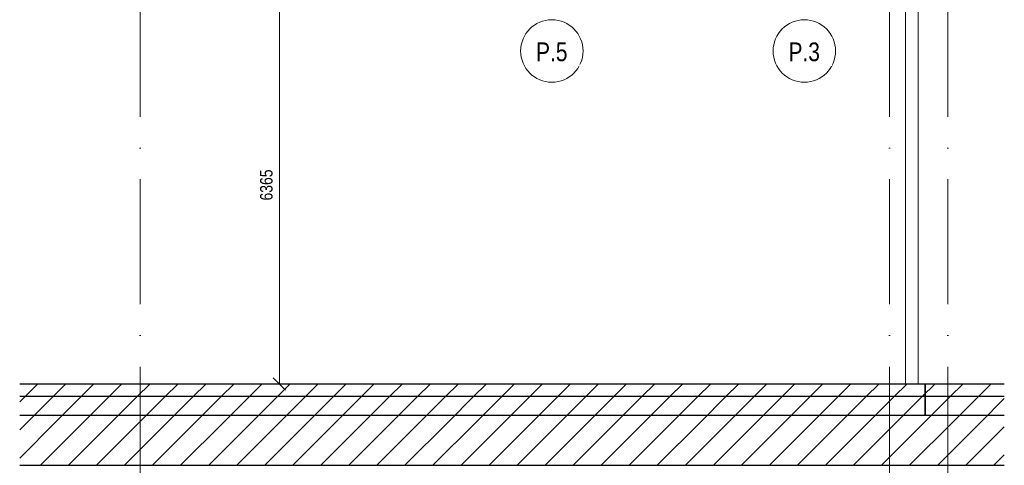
# Model space of a CAD drawing. Header units: millimetres. Extents: x 157133 to 260102, y -21587 to 34582.
# Tile 49 of 65: x 213809 to 229576, y -1300 to 5832. Entities that reach past the tile are written whole.
import ezdxf

# ---------------------------------------------------------------- set-up
doc = ezdxf.new("R2010")
doc.units = ezdxf.units.MM
doc.linetypes.add('Osa', pattern=[2000, 1000, -500, 0, -500])
doc.linetypes.add('Čerchovaná 20mm', pattern=[3000, 2000, -500, 0, -500])
for name, color, linetype, lineweight in [('CA_KOTY', 3, 'Continuous', 9), ('CA_KOTY-100', 3, 'Continuous', 9), ('CA_OSY', 5, 'Osa', 9), ('CA_PODLAHA', 1, 'Continuous', 25), ('CA_POHHRA25', 7, 'Continuous', 13), ('CA_REZY', 1, 'Continuous', 25), ('CA_SRAFY', 9, 'Continuous', 25), ('CA_ZAKLADY5', 1, 'Continuous', 25), ('CA_ZARIZPRED', 8, 'Continuous', 13), ('Popisky podlahy', 250, 'Continuous', 9)]:
    doc.layers.add(name, color=color, linetype=linetype, lineweight=lineweight)
doc.styles.add('Arial_4', font='arial.ttf', dxfattribs={"width": 0.8, "height": 200})
doc.styles.add('Arial_6', font='arial.ttf', dxfattribs={"width": 0.8, "height": 300})
doc.dimstyles.new('HP_Přímá_-_2_mm_Ariel_1-100_vnitřní_1', dxfattribs={"dimscale": 304.8, "dimtxt": 204.05188, "dimasz": 0.656168, "dimexe": 0, "dimexo": 0.0625, "dimgap": 0.164042, "dimtad": 1, "dimdec": 0, "dimzin": 0, "dimdsep": 46, "dimtxsty": 'Arial_4', "dimblk1": 'OBLIQUE', "dimblk2": 'OBLIQUE', "dimsah": 1, "dimcen": 0.09, "dimazin": 0, "dimtfac": 1, "dimtdec": 4, "dimtix": 1, "dimtmove": 0, "dimatfit": 3, "dimfxl": 0, "dimfxlon": 1, "dimtvp": 1, "dimtolj": 1, "dimtzin": 0, "dimarcsym": 2})
pattern_1 = [(45, (222234.72, 6344.4), (-224.506, 224.506), [])]

# ---------------------------------------------------------------- blocks, each defined once
blk = doc.blocks.new('Kulatý sloup - Průměr 200mm-1736527-Řez 3 - vestavek V7')
at = {"layer": 'CA_POHHRA25'}
for p, q in [((174030, 12835), (174030, 8000)), ((174230, 8000), (174230, 12835)), ((174030, 7995), (174030, 0)), ((174230, 0), (174230, 7995))]:
    blk.add_line(p, q, dxfattribs=at)
blk = doc.blocks.new('ocelová kce final - 11542_003_OK-HALA_TaO-2_ET_AciS_2025-05-29_upr_dwg-2597525-Řez 3 - vestavek V7')
at = {"layer": 'CA_REZY'}
for p, q in [((174340, 0), (159842, 0)), ((174340, -500), (174340, 0)), ((175610, 0), (174340, 0)), ((174340, 0), (174340, -500)), ((159842, -500), (174340, -500)), ((174340, -500), (175610, -500))]:
    blk.add_line(p, q, dxfattribs=at)
blk = doc.blocks.new('ocelová kce final - ocelová kce final-2597615-Řez 3 - vestavek V7')
blk.add_blockref('ocelová kce final - 11542_003_OK-HALA_TaO-2_ET_AciS_2025-05-29_upr_dwg-2597525-Řez 3 - vestavek V7', (0, 0))
blk = doc.blocks.new('Popisek podlahy - Popisek podlahy-1418391-Řez 3 - vestavek V7')
at = {"layer": 'Popisky podlahy'}
blk.add_circle((168750, 11691), 500, dxfattribs=at)
blk = doc.blocks.new('DIMBLOCK66-Řez 3 - vestavek V7')
at = {"layer": 'CA_KOTY-100'}
for p, q in [((217968, 6365), (217868, 6465)), ((217968, 6365), (217968, 0)), ((217968, 6365), (218068, 6265)), ((217968, 6365), (217968, 6365)), ((217968, 6365), (217968, 6365)), ((217968, 0), (217868, 100)), ((217968, 0), (218068, -100)), ((217968, 0), (217968, 0)), ((217968, 0), (217968, 0))]:
    blk.add_line(p, q, dxfattribs=at)
at = {"layer": 'CA_KOTY-100', "color": 0, "insert": (217658, 2938), "char_height": 200, "width": 587.67, "attachment_point": 1, "rotation": 90, "line_spacing_factor": 0.941778, "style": 'Arial_4'}
blk.add_mtext('6365', dxfattribs=at)
blk = doc.blocks.new('_Oblique')
at = {"color": 0, "linetype": 'ByBlock', "lineweight": -2}
blk.add_line((-0.5, -0.5), (0.5, 0.5), dxfattribs=at)

msp = doc.modelspace()

# ---------------------------------------------------------------- hatches: boundary and pattern name
at = {"layer": 'CA_SRAFY', "lineweight": 9}
h = msp.add_hatch(dxfattribs=at)
h.set_pattern_fill('FP_35', color=55, style=0, pattern_type=2)
h.set_pattern_definition(pattern_1)
h.paths.add_polyline_path([(227605.5, -200), (229576.5, -200), (229576.5, 0), (213808.8, 0), (213808.8, -200), (225634.6, -200)])
h = msp.add_hatch(dxfattribs=at)
h.set_pattern_fill('FP_35', color=55, style=0, pattern_type=2)
h.set_pattern_definition(pattern_1)
h.paths.add_polyline_path([(227605.5, -600), (229576.5, -600), (229576.5, -200), (213808.8, -200), (213808.8, -600), (227359.1, -600)])
h = msp.add_hatch(dxfattribs=at)
h.set_pattern_fill('FP_35', color=55, style=0, pattern_type=2)
h.set_pattern_definition(pattern_1)
h.paths.add_polyline_path([(227605.5, -1300), (229576.5, -1300), (229576.5, -600), (213808.8, -600), (213808.8, -1300), (227359.1, -1300)])

# ---------------------------------------------------------------- linework, layer by layer
at = {"layer": 'CA_OSY', "linetype": 'Čerchovaná 20mm'}
for p, q in [((215736.8, -4722.7), (215736.8, 13418.1)), ((227736.8, -4722.7), (227736.8, 13418.1)), ((228671.8, -4722.7), (228671.8, 13418.1))]:
    msp.add_line(p, q, dxfattribs=at)
at = {"layer": 'CA_PODLAHA', "color": 215}
msp.add_line((229576.5, 0), (213808.8, 0), dxfattribs=at)
at = {"layer": 'CA_ZAKLADY5', "color": 215}
for p, q in [((229576.5, -200), (213808.8, -200)), ((213808.8, -1300), (229576.5, -1300))]:
    msp.add_line(p, q, dxfattribs=at)

# ---------------------------------------------------------------- block references
at = {"layer": 'CA_POHHRA25'}
msp.add_blockref('Kulatý sloup - Průměr 200mm-1736527-Řez 3 - vestavek V7', (53966.7, 0), dxfattribs=at)
at = {"layer": 'CA_ZARIZPRED'}
msp.add_blockref('ocelová kce final - ocelová kce final-2597615-Řez 3 - vestavek V7', (53966.7, 0), dxfattribs=at)
at = {"layer": 'Popisky podlahy'}
for p in [(53580.8, -6359.4), (57623.6, -6359.4)]:
    msp.add_blockref('Popisek podlahy - Popisek podlahy-1418391-Řez 3 - vestavek V7', p, dxfattribs=at)

# ---------------------------------------------------------------- dimensions: what is measured, and where the dimension line sits
at = {"layer": 'CA_KOTY'}
dim = msp.add_linear_dim(base=(217967.6, 0), p1=(217967.6, 6365), p2=(217967.6, 0), angle=90, dimstyle='HP_Přímá_-_2_mm_Ariel_1-100_vnitřní_1', override={"dimpost": '<>', "dimfxl": 6365}, dxfattribs=at)
dim.commit()
dim.dimension.update_dxf_attribs({"geometry": 'DIMBLOCK66-Řez 3 - vestavek V7', "text_midpoint": (217815.4, 3182.5)})

# ---------------------------------------------------------------- next in the draw order: texts
at = {"layer": 'Popisky podlahy', "color": 7, "char_height": 300, "width": 622.109, "attachment_point": 1, "style": 'Arial_6', "bg_fill": 3, "box_fill_scale": 1.25, "bg_fill_color": 256, "bg_fill_true_color": 13158600, "bg_fill_transparency": 0}
for s, insert in [('P.5', (222077.9, 5468)), ('P.3', (226120.7, 5468))]:
    msp.add_mtext(s, dxfattribs=dict(at, insert=insert))

doc.saveas('drawing.dxf')
